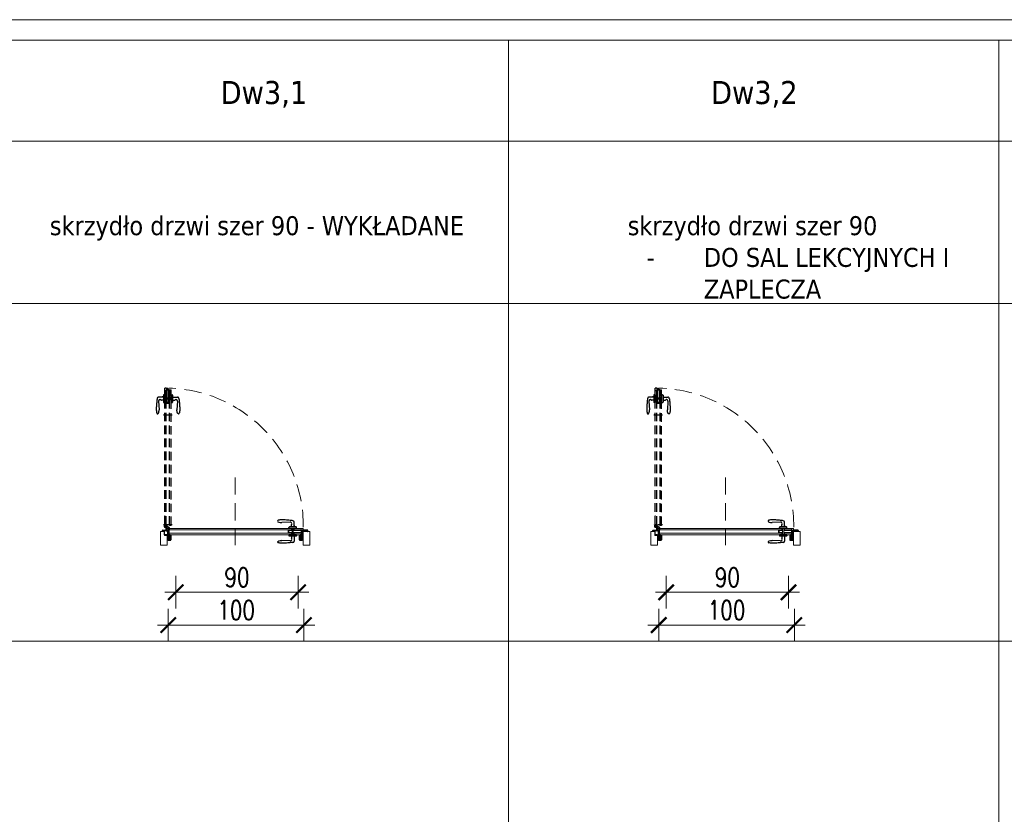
# Model space of a CAD drawing. Header units: millimetres. Extents: x 23192 to 149900, y -396339 to -79279.
# Tile 57 of 136: x 69338 to 70063, y -210744 to -210159. Entities that reach past the tile are written whole.
import ezdxf

# ---------------------------------------------------------------- set-up
doc = ezdxf.new("R2010")
doc.units = ezdxf.units.MM
for name, pattern in [('CENTER', [0.6, 0.375, -0.075, 0.075, -0.075]), ('DASHED', [19.05, 12.7, -6.35]), ('HIDDENX2', [19.05, 12.7, -6.35])]:
    doc.linetypes.add(name, pattern=pattern)
doc.layers.get('0').update_dxf_attribs({"lineweight": 0})
for name, color, linetype, lineweight in [('! Ślusarka opisy', 2, 'Continuous', 15), ('0_LEGENDA', 7, 'Continuous', 13), ('Drzwi - hatch', 8, 'Continuous', 5), ('Drzwi KRAWĘDZIE', 7, 'Continuous', 20)]:
    doc.layers.add(name, color=color, linetype=linetype, lineweight=lineweight)
for name, color, linetype in [('!! ASSA ABLOY', 2, 'Continuous'), ('A_drzwi', 3, 'Continuous'), ('Drzwi - klamki', 150, 'Continuous'), ('Drzwi PRZER-DUŻA', 240, 'DASHED'), ('GRUBA', 4, 'Continuous'), ('GRUBA-2', 210, 'Continuous'), ('zawias', 7, 'Continuous')]:
    doc.layers.add(name, color=color, linetype=linetype)
doc.styles.add('ARIAL', font='tahoma.ttf')
doc.styles.add('SIMPLEX', font='simplex.shx', dxfattribs={"width": 0.77})
doc.dimstyles.new('OL PB 200', dxfattribs={"dimscale": 4, "dimtxt": 3.5, "dimasz": 0.2, "dimexe": 10, "dimexo": 10, "dimgap": 1, "dimtad": 1, "dimdec": 1, "dimrnd": 0.5, "dimzin": 9, "dimdsep": 46, "dimtxsty": 'SIMPLEX', "dimblk": 'thick_MSz', "dimcen": 0.1, "dimdle": 8, "dimse1": 1, "dimse2": 1, "dimclrd": 256, "dimclre": 256, "dimclrt": 3, "dimadec": 1, "dimazin": 2, "dimtfac": 1, "dimtdec": 1, "dimtix": 1, "dimtofl": 0, "dimtmove": 2, "dimatfit": 3, "dimldrblk": 'thick_MSz', "dimfxl": 10, "dimfxlon": 1, "dimtolj": 1, "dimlwd": -1, "dimlwe": -1, "dimarcsym": 0})

# ---------------------------------------------------------------- blocks, each defined once
blk = doc.blocks.new('thick_MSz')
for p, q in [((0, 15), (0, -15)), ((-10, 0), (10, 0))]:
    blk.add_line(p, q)
at = {"const_width": 2, "elevation": 2}
blk.add_lwpolyline([(-7.07, -7.07), (7.07, 7.07)], dxfattribs=at)
blk = doc.blocks.new('*D46')
at = {"layer": '0_LEGENDA', "transparency": 16777216}
blk.add_line((69546.82, -210605.08), (69448.62, -210605.08), dxfattribs=at)
at = {"layer": 'DEFPOINTS', "color": 0, "transparency": 16777216}
for p in [(69447.82, -210566.63), (69547.62, -210566.63), (69447.82, -210605.08)]:
    blk.add_point(p, dxfattribs=at)
at = {"layer": '0_LEGENDA', "transparency": 16777216, "xscale": 0.8, "yscale": 0.8, "zscale": 0.8, "rotation": 180}
blk.add_blockref('thick_MSz', (69447.82, -210605.08), dxfattribs=at)
at = {"layer": '0_LEGENDA', "transparency": 16777216, "xscale": 0.8, "yscale": 0.8, "zscale": 0.8}
blk.add_blockref('thick_MSz', (69547.62, -210605.08), dxfattribs=at)
at = {"layer": '0_LEGENDA', "color": 3, "transparency": 16777216, "insert": (69497.72, -210594.08), "char_height": 14, "attachment_point": 5, "style": 'SIMPLEX'}
blk.add_mtext('\\A1;100', dxfattribs=at)
blk = doc.blocks.new('*D47')
at = {"layer": '0_LEGENDA', "transparency": 16777216}
blk.add_line((69454.12, -210580.94), (69542.52, -210580.94), dxfattribs=at)
at = {"layer": 'DEFPOINTS', "color": 0, "transparency": 16777216}
for p in [(69453.32, -210555.2), (69543.32, -210560.63), (69543.32, -210580.94)]:
    blk.add_point(p, dxfattribs=at)
at = {"layer": '0_LEGENDA', "transparency": 16777216, "xscale": 0.8, "yscale": 0.8, "zscale": 0.8, "rotation": 180}
blk.add_blockref('thick_MSz', (69453.32, -210580.94), dxfattribs=at)
at = {"layer": '0_LEGENDA', "transparency": 16777216, "xscale": 0.8, "yscale": 0.8, "zscale": 0.8}
blk.add_blockref('thick_MSz', (69543.32, -210580.94), dxfattribs=at)
at = {"layer": '0_LEGENDA', "color": 3, "transparency": 16777216, "insert": (69498.32, -210569.94), "char_height": 14, "attachment_point": 5, "style": 'SIMPLEX'}
blk.add_mtext('\\A1;90', dxfattribs=at)
blk = doc.blocks.new('*D51')
at = {"layer": '0_LEGENDA', "transparency": 16777216}
blk.add_line((69907.7, -210605.08), (69809.5, -210605.08), dxfattribs=at)
at = {"layer": 'DEFPOINTS', "color": 0, "transparency": 16777216}
for p in [(69808.7, -210566.63), (69908.5, -210566.63), (69808.7, -210605.08)]:
    blk.add_point(p, dxfattribs=at)
at = {"layer": '0_LEGENDA', "transparency": 16777216, "xscale": 0.8, "yscale": 0.8, "zscale": 0.8, "rotation": 180}
blk.add_blockref('thick_MSz', (69808.7, -210605.08), dxfattribs=at)
at = {"layer": '0_LEGENDA', "transparency": 16777216, "xscale": 0.8, "yscale": 0.8, "zscale": 0.8}
blk.add_blockref('thick_MSz', (69908.5, -210605.08), dxfattribs=at)
at = {"layer": '0_LEGENDA', "color": 3, "transparency": 16777216, "insert": (69858.6, -210594.08), "char_height": 14, "attachment_point": 5, "style": 'SIMPLEX'}
blk.add_mtext('\\A1;100', dxfattribs=at)
blk = doc.blocks.new('*D52')
at = {"layer": '0_LEGENDA', "transparency": 16777216}
blk.add_line((69815, -210580.94), (69903.4, -210580.94), dxfattribs=at)
at = {"layer": 'DEFPOINTS', "color": 0, "transparency": 16777216}
for p in [(69814.2, -210555.2), (69904.2, -210560.63), (69904.2, -210580.94)]:
    blk.add_point(p, dxfattribs=at)
at = {"layer": '0_LEGENDA', "transparency": 16777216, "xscale": 0.8, "yscale": 0.8, "zscale": 0.8, "rotation": 180}
blk.add_blockref('thick_MSz', (69814.2, -210580.94), dxfattribs=at)
at = {"layer": '0_LEGENDA', "transparency": 16777216, "xscale": 0.8, "yscale": 0.8, "zscale": 0.8}
blk.add_blockref('thick_MSz', (69904.2, -210580.94), dxfattribs=at)
at = {"layer": '0_LEGENDA', "color": 3, "transparency": 16777216, "insert": (69859.2, -210569.94), "char_height": 14, "attachment_point": 5, "style": 'SIMPLEX'}
blk.add_mtext('\\A1;90', dxfattribs=at)
blk = doc.blocks.new('Dw18')
at = {"layer": 'Drzwi - hatch'}
h = blk.add_hatch(dxfattribs=at)
h.set_pattern_fill('AR-CONC', color=256, scale=0.003, angle=180)
h.set_pattern_definition([(230, (12478.00603, 7127.26127), (-0.546554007, 0.047817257), [0.05715, -0.62865]), (175, (12478.00603, 7127.26127), (0.10573026, -0.57317054), [0.04572, -0.50292175]), (280.451445, (12477.9605, 7127.26525), (-0.44082374, -0.525353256), [0.04857003, -0.53427073]), (226.1842, (12478.006, 7127.1089), (-0.81323712, 0.12612698), [0.085725, -0.942975]), (276.635558, (12477.9383, 7127.1194), (-0.7122124, -0.74227837), [0.07285507, -0.80140682]), (171.18415, (12478.006, 7127.1089), (-0.7122124, -0.74227837), [0.0685799, -0.7543792]), (201, (12477.92983, 7127.14697), (-0.454843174, 0.306795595), [0.05715, -0.62865]), (146, (12477.92983, 7127.14697), (-0.185406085, -0.5525639), [0.04572, -0.50292]), (251.451445, (12477.89193, 7127.17254), (-0.64024926, -0.24576831), [0.04857003, -0.53426981]), (217.5, (12478.00603, 7127.26127), (-0.00926581, -0.253665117), [0, -0.496824, 0, -0.51054, 0, -0.504825]), (187.5, (12478.00603, 7127.26127), (-0.200458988, -0.300541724), [0, -0.291084, 0, -0.485394, 0, -0.192405]), (147.5, (12478.17596, 7127.26127), (-0.406771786, 0.017186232), [0, -0.1905, 0, -0.59436, 0, -0.78867]), (137.5, (12478.25216, 7127.26127), (-0.444387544, -0.076279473), [0, -0.24765, 0, -0.394716, 0, -0.56007])])
h.paths.add_polyline_path([(11935.4, 3708.39), (11935.9, 3708.39), (11935.9, 3708.95), (11936.08, 3708.95), (11936.08, 3708.39, 0.414214), (11936.24, 3708.23), (11937.81, 3708.23, 0.414214), (11937.97, 3708.39), (11937.97, 3711.58, 1), (11937.78, 3711.58), (11937.78, 3710.91, -0.414214), (11937.44, 3710.57), (11936.26, 3710.57, -0.414214), (11935.92, 3710.91), (11935.92, 3711.77), (11935.12, 3711.77), (11935.12, 3711.97), (11933.52, 3711.97), (11933.52, 3715.27), (11932.24, 3715.27, 0.414214), (11932.08, 3715.11), (11932.08, 3714.55), (11933.4, 3714.55), (11933.4, 3711.55), (11935.4, 3711.55)])
h = blk.add_hatch(dxfattribs=at)
h.set_pattern_fill('AR-CONC', color=256, scale=0.003, angle=180)
h.set_pattern_definition([(230, (12264.63307, 7185.49248), (-0.546554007, 0.047817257), [0.05715, -0.62865]), (175, (12264.63307, 7185.4925), (0.10573026, -0.57317054), [0.04572, -0.50292175]), (280.451445, (12264.5875, 7185.49646), (-0.44082374, -0.525353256), [0.04857003, -0.53427073]), (226.1842, (12264.6331, 7185.3401), (-0.81323712, 0.12612698), [0.085725, -0.942975]), (276.635558, (12264.5653, 7185.3506), (-0.7122124, -0.74227837), [0.07285507, -0.80140682]), (171.18415, (12264.6331, 7185.3401), (-0.7122124, -0.74227837), [0.0685799, -0.7543792]), (201, (12264.55687, 7185.37818), (-0.454843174, 0.306795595), [0.05715, -0.62865]), (146, (12264.55687, 7185.3782), (-0.185406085, -0.5525639), [0.04572, -0.50292]), (251.451445, (12264.51897, 7185.40374), (-0.64024926, -0.24576831), [0.04857003, -0.53426981]), (217.5, (12264.63307, 7185.49248), (-0.00926581, -0.253665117), [0, -0.496824, 0, -0.51054, 0, -0.504825]), (187.5, (12264.63307, 7185.49248), (-0.200458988, -0.300541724), [0, -0.291084, 0, -0.485394, 0, -0.192405]), (147.5, (12264.803, 7185.49248), (-0.406771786, 0.017186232), [0, -0.1905, 0, -0.59436, 0, -0.78867]), (137.5, (12264.8792, 7185.49248), (-0.444387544, -0.076279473), [0, -0.24765, 0, -0.394716, 0, -0.56007])])
h.paths.add_polyline_path([(12032.83, 3708.39, 0.414214), (12032.99, 3708.23), (12034.56, 3708.23, 0.414214), (12034.72, 3708.39), (12034.72, 3708.95), (12034.9, 3708.95), (12034.9, 3708.39), (12035.4, 3708.39), (12035.4, 3714.55), (12035.4, 3715.27), (12035.04, 3715.27, 0.414214), (12034.88, 3715.11), (12034.88, 3710.91, -0.414214), (12034.54, 3710.57), (12033.36, 3710.57, -0.414214), (12033.02, 3710.91), (12033.02, 3711.58, 1), (12032.83, 3711.58)])
h.paths.add_polyline_path([(12035.4, 3714.55), (12038.72, 3714.55), (12038.72, 3715.11, 0.414214), (12038.56, 3715.27), (12036.1, 3715.27), (12035.4, 3715.27)])
at = {"layer": '! Ślusarka opisy', "linetype": 'HIDDENX2'}
blk.add_lwpolyline([(11985.4, 3754.35), (11985.4, 3704.35)], dxfattribs=at)
at = {"layer": '! Ślusarka opisy', "color": 8, "linetype": 'HIDDENX2'}
blk.add_arc((11934.05, 3718.56), 101.49, 359.56755, 88.55343, dxfattribs=at)
at = {"linetype": 'CENTER', "ltscale": 0.5}
blk.add_line((11939.03, 3719.4), (11932.67, 3719.4), dxfattribs=at)
at = {"linetype": 'CENTER', "ltscale": 0.2}
for p, q in [((11935.25, 3718.56), (11932.85, 3718.56)), ((11934.05, 3717.36), (11934.05, 3719.76))]:
    blk.add_line(p, q, dxfattribs=at)
for p, q in [((11934.03, 3718.59), (11933.8, 3718.59)), ((11933.8, 3718.59), (11933.8, 3718.54)), ((11933.8, 3718.54), (11934.03, 3718.54)), ((11934.08, 3718.84), (11934.03, 3718.84)), ((11934.03, 3718.84), (11934.03, 3718.59)), ((11934.03, 3718.54), (11934.03, 3718.31)), ((11934.03, 3718.31), (11934.08, 3718.31)), ((11934.08, 3718.59), (11934.08, 3718.84)), ((11934.33, 3718.59), (11934.08, 3718.59)), ((11934.08, 3718.31), (11934.08, 3718.54)), ((11934.08, 3718.54), (11934.33, 3718.54)), ((11934.33, 3718.54), (11934.33, 3718.59))]:
    blk.add_line(p, q)
at = {"ltscale": 0.2}
for p, q in [((11934.05, 3717.91), (11936.4, 3717.91)), ((11936.4, 3717.56), (11934.05, 3717.56)), ((11934.81, 3717.91), (11934.55, 3718.14)), ((11934.7, 3714.66), (11934.7, 3717.56)), ((11935.05, 3717.36), (11934.7, 3717.36)), ((11935.05, 3718.56), (11935.05, 3717.91)), ((11935.05, 3717.56), (11935.05, 3714.66)), ((11935.3, 3718.66), (11935.3, 3717.91)), ((11936.5, 3715.46), (11936.5, 3717.46)), ((11936.85, 3717.46), (11936.85, 3715.46)), ((11935.05, 3714.66), (11934.7, 3714.66)), ((11936.85, 3715.46), (11936.5, 3715.46))]:
    blk.add_line(p, q, dxfattribs=at)
blk.add_circle((11934.05, 3718.56), 0.65, dxfattribs=at)
for centre, radius, start, end in [((11934.05, 3718.56), 1, 319.4584, 270), ((11936.4, 3717.46), 0.45, 0, 90), ((11936.4, 3717.46), 0.1, 0, 90)]:
    blk.add_arc(centre, radius, start, end, dxfattribs=at)
at = {"layer": 'A_drzwi', "linetype": 'ByBlock'}
blk.add_arc((11931.93, 3705.44), 95.53, 89.4002, 89.40516, dxfattribs=at)
at = {"layer": 'Drzwi - klamki', "ltscale": 0.2}
for p, q in [((12025.9, 3721.41), (12019.65, 3721.01)), ((12025, 3716.75), (12025, 3717.51)), ((12030.3, 3717.81), (12025.3, 3717.81)), ((12026.75, 3717.81), (12026.75, 3719.3)), ((12028.85, 3717.81), (12028.85, 3721.41)), ((12029.05, 3718.81), (12028.85, 3718.81)), ((12029.05, 3718.31), (12028.85, 3718.31)), ((12029.05, 3718.31), (12029.05, 3718.81)), ((12030.6, 3716.75), (12030.6, 3717.51)), ((12030.6, 3716.75), (12025, 3716.75)), ((12030.6, 3716.75), (12025, 3716.75)), ((12030.6, 3712.15), (12025, 3712.15)), ((12025, 3712.15), (12025, 3711.39)), ((12030.3, 3711.09), (12025.3, 3711.09)), ((12026.75, 3711.09), (12026.75, 3709.61)), ((12028.85, 3711.09), (12028.85, 3707.49)), ((12030.6, 3712.15), (12030.6, 3711.39)), ((12025.9, 3707.5), (12019.65, 3707.89))]:
    blk.add_line(p, q, dxfattribs=at)
at = {"layer": 'Drzwi - klamki'}
for p, q in [((11936.1, 3713.25), (11936.3, 3713.25)), ((11936.1, 3712.25), (11936.1, 3713.25)), ((11936.1, 3713.25), (11936.3, 3713.05)), ((11936.2, 3713.25), (11936.1, 3713.16)), ((11936.3, 3713.25), (11936.1, 3713.06)), ((11936.1, 3713.16), (11936.3, 3712.96)), ((11936.3, 3713.16), (11936.1, 3712.96)), ((11936.1, 3713.06), (11936.3, 3712.86)), ((11936.3, 3713.06), (11936.1, 3712.86)), ((11936.1, 3712.96), (11936.3, 3712.76)), ((11936.3, 3712.96), (11936.1, 3712.76)), ((11936.1, 3712.86), (11936.3, 3712.66)), ((11936.3, 3712.86), (11936.1, 3712.66)), ((11936.1, 3712.76), (11936.3, 3712.56)), ((11936.3, 3712.76), (11936.1, 3712.56)), ((11936.1, 3712.66), (11936.3, 3712.46)), ((11936.3, 3712.66), (11936.1, 3712.46)), ((11936.3, 3712.57), (11936.1, 3712.37)), ((11936.1, 3712.56), (11936.3, 3712.36)), ((11936.3, 3712.47), (11936.1, 3712.27)), ((11936.1, 3712.46), (11936.3, 3712.26)), ((11936.1, 3712.37), (11936.21, 3712.25)), ((11936.1, 3712.27), (11936.12, 3712.25)), ((11936.3, 3712.25), (11936.1, 3712.25)), ((11936.3, 3711.35), (11936.12, 3711.54)), ((11936.3, 3711.05), (11936.12, 3711.24)), ((11936.29, 3710.77), (11936.12, 3710.94)), ((11936.3, 3712.37), (11936.19, 3712.25)), ((11936.3, 3711.5), (11936.19, 3711.61)), ((11936.3, 3711.2), (11936.19, 3711.31)), ((11936.3, 3710.9), (11936.19, 3711.01)), ((11936.2, 3713.25), (11936.3, 3713.15)), ((11936.3, 3712.27), (11936.29, 3712.25)), ((11936.3, 3713.25), (11936.3, 3712.25)), ((11936.3, 3713.25), (11936.3, 3713.25)), ((11936.3, 3711.5), (11936.32, 3711.55)), ((11936.3, 3711.35), (11936.3, 3711.2)), ((11936.3, 3711.05), (11936.3, 3710.9)), ((11936.32, 3711.55), (11936.73, 3711.55)), ((11936.32, 3710.75), (11937.45, 3710.75)), ((11936.4, 3711.45), (11936.4, 3711.25)), ((11936.4, 3711.45), (11936.73, 3711.45)), ((11936.4, 3711.25), (11936.87, 3711.14)), ((11936.4, 3711.15), (11936.89, 3711.03)), ((11936.4, 3711.15), (11936.4, 3710.85)), ((11936.4, 3710.85), (11937.35, 3710.85)), ((11936.78, 3711.61), (11936.74, 3711.99)), ((11937.17, 3712.1), (11936.84, 3712.1)), ((11936.88, 3711.62), (11936.85, 3711.96)), ((11936.87, 3711.14), (11937.37, 3711.5)), ((11937.15, 3712), (11936.89, 3712)), ((11936.89, 3711.03), (11937.35, 3711.36)), ((11937.35, 3711.36), (11937.35, 3710.85)), ((11937.45, 3711.35), (11937.45, 3711.22)), ((11937.45, 3711.22), (11937.52, 3711.28)), ((11937.45, 3711.07), (11937.59, 3711.21)), ((11937.45, 3711.07), (11937.45, 3710.9)), ((11937.45, 3710.9), (11937.52, 3710.96)), ((11937.45, 3710.75), (11937.59, 3710.89)), ((11937.53, 3711.4), (11937.6, 3711.36)), ((11937.6, 3711.55), (11937.62, 3711.7)), ((12033.2, 3711.55), (12033.19, 3711.7)), ((12033.28, 3711.4), (12033.2, 3711.36)), ((12033.35, 3711.07), (12033.22, 3711.21)), ((12033.35, 3710.75), (12033.22, 3710.89)), ((12033.35, 3711.22), (12033.29, 3711.28)), ((12033.35, 3710.9), (12033.29, 3710.96)), ((12033.35, 3711.35), (12033.35, 3711.22)), ((12033.35, 3711.07), (12033.35, 3710.9)), ((12034.48, 3710.75), (12033.35, 3710.75)), ((12033.94, 3711.14), (12033.43, 3711.5)), ((12033.92, 3711.03), (12033.45, 3711.36)), ((12033.45, 3711.36), (12033.45, 3710.85)), ((12034.4, 3710.85), (12033.45, 3710.85)), ((12033.64, 3712.1), (12033.96, 3712.1)), ((12033.66, 3712), (12033.92, 3712)), ((12034.4, 3711.15), (12033.92, 3711.03)), ((12033.93, 3711.62), (12033.96, 3711.96)), ((12034.4, 3711.25), (12033.94, 3711.14)), ((12034.03, 3711.61), (12034.06, 3711.99)), ((12034.48, 3711.55), (12034.08, 3711.55)), ((12034.4, 3711.45), (12034.08, 3711.45)), ((12034.4, 3711.45), (12034.4, 3711.25)), ((12034.4, 3711.15), (12034.4, 3710.85)), ((12034.5, 3711.5), (12034.48, 3711.55)), ((12034.7, 3713.25), (12034.5, 3713.25)), ((12034.5, 3713.25), (12034.5, 3712.25)), ((12034.7, 3713.25), (12034.5, 3713.05)), ((12034.61, 3713.25), (12034.5, 3713.15)), ((12034.51, 3713.25), (12034.5, 3713.25)), ((12034.7, 3713.16), (12034.5, 3712.96)), ((12034.5, 3713.16), (12034.7, 3712.96)), ((12034.7, 3713.06), (12034.5, 3712.86)), ((12034.5, 3713.06), (12034.7, 3712.86)), ((12034.7, 3712.96), (12034.5, 3712.76)), ((12034.5, 3712.96), (12034.7, 3712.76)), ((12034.7, 3712.86), (12034.5, 3712.66)), ((12034.5, 3712.86), (12034.7, 3712.66)), ((12034.7, 3712.76), (12034.5, 3712.56)), ((12034.5, 3712.76), (12034.7, 3712.56)), ((12034.7, 3712.66), (12034.5, 3712.46)), ((12034.5, 3712.66), (12034.7, 3712.46)), ((12034.5, 3712.57), (12034.7, 3712.37)), ((12034.7, 3712.56), (12034.5, 3712.36)), ((12034.5, 3712.47), (12034.7, 3712.27)), ((12034.7, 3712.46), (12034.5, 3712.26)), ((12034.5, 3712.37), (12034.62, 3712.25)), ((12034.5, 3712.27), (12034.52, 3712.25)), ((12034.5, 3712.25), (12034.7, 3712.25)), ((12034.5, 3711.5), (12034.62, 3711.61)), ((12034.5, 3711.35), (12034.69, 3711.54)), ((12034.5, 3711.35), (12034.5, 3711.2)), ((12034.5, 3711.2), (12034.62, 3711.31)), ((12034.5, 3711.05), (12034.69, 3711.24)), ((12034.5, 3711.05), (12034.5, 3710.9)), ((12034.5, 3710.9), (12034.62, 3711.01)), ((12034.51, 3713.25), (12034.7, 3713.06)), ((12034.52, 3710.77), (12034.69, 3710.94)), ((12034.7, 3712.37), (12034.59, 3712.25)), ((12034.61, 3713.25), (12034.7, 3713.16)), ((12034.7, 3712.27), (12034.69, 3712.25)), ((12034.7, 3712.25), (12034.7, 3713.25))]:
    blk.add_line(p, q, dxfattribs=at)
at = {"layer": 'Drzwi - klamki', "ltscale": 0.2}
for centre, radius, start, end in [((12017.39, 3722.06), 0.74, 108.92464, 180), ((12025.3, 3717.51), 0.3, 90, 180), ((12026, 3720.36), 1.05, 328.61185, 95.46502), ((12027.75, 3719.3), 1, 148.61185, 180), ((12027.8, 3721.41), 1.05, 0, 90), ((12030.3, 3717.51), 0.3, 0, 90), ((12025.3, 3711.39), 0.3, 180, 270), ((12030.3, 3711.39), 0.3, 270, 0), ((12017.39, 3706.84), 0.74, 180, 251.07536), ((12026, 3708.54), 1.05, 264.53498, 31.38815), ((12027.75, 3709.61), 1, 180, 211.38815), ((12027.8, 3707.49), 1.05, 270, 0)]:
    blk.add_arc(centre, radius, start, end, dxfattribs=at)
at = {"layer": 'Drzwi - klamki'}
for centre, radius, start, end in [((11936.15, 3711.58), 0.05, 45, 180), ((11936.15, 3711.58), 0.05, 180, 225), ((11936.15, 3711.28), 0.05, 45, 180), ((11936.15, 3711.28), 0.05, 180, 225), ((11936.15, 3710.98), 0.05, 45, 180), ((11936.15, 3710.98), 0.05, 180, 225), ((11936.32, 3710.8), 0.05, 225, 270), ((11936.73, 3711.6), 0.15, 270, 5.56341), ((11936.73, 3711.6), 0.05, 270, 5.56341), ((11936.84, 3712), 0.1, 90, 179.58751), ((11936.89, 3712), 0.15, 179.58751, 185.56341), ((11936.89, 3711.96), 0.04, 90, 185.56341), ((11937.15, 3711.9), 0.1, 69.87884, 90), ((11937.17, 3712), 0.1, 71.01553, 90), ((11936.87, 3711.14), 0.919, 57.55941, 69.87884), ((11936.87, 3711.14), 1.02, 49.45857, 71.01553), ((11937.23, 3711.7), 0.25, 305.62394, 57.55941), ((11937.5, 3711.35), 0.05, 63.42534, 180), ((11937.55, 3711.24), 0.05, 0, 135), ((11937.55, 3710.93), 0.05, 0, 135), ((11937.37, 3711.72), 0.25, 354.4299, 49.45857), ((11937.55, 3711.24), 0.05, 315, 0), ((11937.55, 3710.93), 0.05, 315, 0), ((12033.44, 3711.72), 0.25, 130.54143, 185.5701), ((12033.25, 3711.24), 0.05, 45, 180), ((12033.25, 3711.24), 0.05, 180, 225), ((12033.25, 3710.93), 0.05, 45, 180), ((12033.25, 3710.93), 0.05, 180, 225), ((12033.94, 3711.14), 1.02, 108.98447, 130.54143), ((12033.3, 3711.35), 0.05, 0, 116.57466), ((12033.58, 3711.7), 0.25, 122.44059, 234.37606), ((12033.94, 3711.14), 0.919, 110.12116, 122.44059), ((12033.64, 3712), 0.1, 90, 108.98447), ((12033.66, 3711.9), 0.1, 90, 110.12116), ((12033.92, 3711.96), 0.04, 354.43659, 90), ((12034.08, 3711.6), 0.15, 174.43659, 270), ((12033.96, 3712), 0.1, 0.41249, 90), ((12034.08, 3711.6), 0.05, 174.43659, 270), ((12033.91, 3712), 0.15, 354.43659, 0.41249), ((12034.48, 3710.8), 0.05, 270, 315), ((12034.65, 3711.58), 0.05, 0, 135), ((12034.65, 3711.28), 0.05, 0, 135), ((12034.65, 3710.98), 0.05, 0, 135), ((12034.65, 3711.58), 0.05, 315, 0), ((12034.65, 3711.28), 0.05, 315, 0), ((12034.65, 3710.98), 0.05, 315, 0)]:
    blk.add_arc(centre, radius, start, end, dxfattribs=at)
at = {"layer": 'Drzwi - klamki', "ltscale": 0.2}
blk.add_ellipse((12019.65, 3722.06), major_axis=(3, 0), ratio=0.347016, start_param=3.132997, end_param=4.712389, dxfattribs=at)
at = {"layer": 'Drzwi - klamki', "ltscale": 0.2, "extrusion": (0, 0, -1)}
blk.add_ellipse((12019.65, 3706.85), major_axis=(3, 0), ratio=0.347016, start_param=3.132997, end_param=4.712389, dxfattribs=at)
at = {"layer": 'Drzwi - klamki', "ltscale": 0.2}
for points in [[(12027.8, 3722.46), (12026.75, 3722.61), (12023.2, 3722.91), (12019.65, 3723.1), (12017.15, 3722.76)], [(12027.8, 3706.44), (12026.75, 3706.29), (12023.2, 3705.99), (12019.65, 3705.81), (12017.15, 3706.14)]]:
    blk.add_spline(points, degree=3, dxfattribs=at)
at = {"layer": 'Drzwi KRAWĘDZIE'}
for p, q in [((11933.7, 3717.9), (11933.7, 3726.36)), ((11933.7, 3719.4), (11938.2, 3719.4)), ((11933.8, 3717.8), (11934.7, 3717.8)), ((11934.7, 3719.3), (11937, 3719.3)), ((11934.7, 3717.8), (11934.7, 3719)), ((11937, 3719), (11937, 3719.3)), ((11937, 3719), (11938.2, 3719)), ((11933.4, 3711.55), (11933.4, 3714.55)), ((11935.4, 3711.55), (11933.4, 3711.55)), ((11935.4, 3716.75), (12035.4, 3716.75)), ((11936.8, 3713.45), (11936.5, 3713.45)), ((11936.5, 3712.25), (11936.5, 3713.45)), ((11936.6, 3712.15), (12034.2, 3712.15)), ((11936.9, 3716.75), (11936.9, 3712.15)), ((11936.9, 3715.75), (12026.8, 3715.75)), ((11936.9, 3713.15), (12026.8, 3713.15)), ((12024.3, 3713.68), (12024.3, 3715.28)), ((12024.3, 3715.28), (12027.4, 3715.28)), ((12024.3, 3713.68), (12027.4, 3713.68)), ((12024.89, 3713.78), (12024.89, 3715.18)), ((12024.89, 3715.18), (12024.89, 3713.78)), ((12024.89, 3715.18), (12027.4, 3715.18)), ((12024.89, 3713.78), (12027.4, 3713.78)), ((12026.8, 3715.28), (12026.8, 3716.75)), ((12026.8, 3712.16), (12026.8, 3713.67)), ((12027.4, 3712.16), (12027.4, 3716.75)), ((12028.2, 3712.16), (12028.2, 3716.75)), ((12028.2, 3715.28), (12034.01, 3715.28)), ((12028.2, 3715.18), (12034.01, 3715.18)), ((12028.2, 3713.78), (12034.01, 3713.78)), ((12028.2, 3713.68), (12034.01, 3713.68)), ((12028.8, 3715.28), (12028.8, 3716.75)), ((12028.8, 3715.75), (12033.9, 3715.75)), ((12028.8, 3712.16), (12028.8, 3713.67)), ((12028.8, 3713.15), (12033.9, 3713.15)), ((12033.9, 3716.75), (12033.9, 3715.28)), ((12033.9, 3713.68), (12033.9, 3712.15)), ((12034.01, 3713.5), (12034.01, 3715.45)), ((12034.01, 3715.45), (12034.3, 3715.45)), ((12034.3, 3715.45), (12034.01, 3715.45)), ((12034.3, 3713.5), (12034.01, 3713.5)), ((12035.5, 3715.55), (12034.3, 3715.55)), ((12034.3, 3715.55), (12034.3, 3712.47)), ((12034.3, 3715.55), (12034.3, 3712.25)), ((12034.3, 3713.5), (12034.3, 3715.45)), ((12034.3, 3713.5), (12034.3, 3715.45)), ((12034.31, 3715.06), (12035.31, 3715.06)), ((12034.31, 3715.06), (12035.5, 3715.06)), ((12034.31, 3713.91), (12035.5, 3714.76)), ((12034.31, 3714.76), (12035.5, 3714.76)), ((12034.7, 3715.06), (12034.9, 3715.06)), ((12035.5, 3715.55), (12035.5, 3716.65)), ((12035.5, 3715.06), (12035.5, 3714.76)), ((11935.9, 3708.39), (11935.4, 3708.39)), ((12034.9, 3708.39), (12035.4, 3708.39))]:
    blk.add_line(p, q, dxfattribs=at)
blk.add_lwpolyline([(11935.4, 3711.55), (11935.4, 3704.35), (11930.4, 3704.35), (11930.4, 3714.55), (11933.4, 3714.55)], dxfattribs=at)
blk.add_lwpolyline([(12040.4, 3714.55), (12035.4, 3714.55), (12035.4, 3704.35), (12040.4, 3704.35)], close=True, dxfattribs=at)
for centre, start, end in [((11933.8, 3717.9), 180, 270), ((11938.2, 3719.1), 270, 0), ((11936.6, 3712.25), 180, 270), ((12034.2, 3712.25), 270, 0), ((12035.4, 3716.65), 0, 90)]:
    blk.add_arc(centre, 0.1, start, end, dxfattribs=at)
at = {"layer": 'Drzwi KRAWĘDZIE', "ltscale": 0.2}
blk.add_arc((11935.4, 3716.65), 0.1, 90, 180, dxfattribs=at)
at = {"layer": 'Drzwi PRZER-DUŻA', "ltscale": 0.5}
for p, q in [((11933.7, 3719.4), (11933.7, 3819.9)), ((11938.3, 3719.1), (11938.3, 3818.7)), ((11934.7, 3719.4), (11934.7, 3811.31)), ((11937.2, 3719.4), (11937.2, 3811.31))]:
    blk.add_line(p, q, dxfattribs=at)
at = {"layer": 'Drzwi PRZER-DUŻA'}
for p, q in [((11933.7, 3818.4), (11935.18, 3818.4)), ((11934.9, 3820), (11933.8, 3820)), ((11934.7, 3813.31), (11934.7, 3818.4)), ((11934.9, 3820), (11934.9, 3818.8)), ((11934.9, 3818.8), (11937.99, 3818.8)), ((11934.9, 3818.8), (11938.2, 3818.8)), ((11935, 3818.8), (11935, 3818.51)), ((11935, 3818.51), (11935, 3818.8)), ((11936.95, 3818.8), (11935, 3818.8)), ((11936.95, 3818.8), (11935, 3818.8)), ((11936.95, 3818.51), (11935, 3818.51)), ((11935.18, 3812.71), (11935.18, 3818.51)), ((11935.28, 3812.71), (11935.28, 3818.51)), ((11935.4, 3818.81), (11935.4, 3820)), ((11935.4, 3820), (11935.7, 3820)), ((11935.4, 3818.81), (11935.4, 3819.81)), ((11935.7, 3818.81), (11935.7, 3820)), ((11936.55, 3818.81), (11935.7, 3820)), ((11936.68, 3812.71), (11936.68, 3818.51)), ((11936.78, 3812.71), (11936.78, 3818.51)), ((11936.78, 3818.4), (11938.3, 3818.4)), ((11936.95, 3818.8), (11936.95, 3818.51)), ((11937.3, 3813.31), (11937.3, 3818.4)), ((11932.64, 3813.35), (11929.04, 3813.35)), ((11932.64, 3811.25), (11931.16, 3811.25)), ((11931.64, 3813.55), (11931.64, 3813.35)), ((11932.14, 3813.55), (11931.64, 3813.55)), ((11932.14, 3813.55), (11932.14, 3813.35)), ((11932.64, 3814.8), (11932.64, 3809.8)), ((11933.7, 3815.1), (11932.94, 3815.1)), ((11933.7, 3815.1), (11933.7, 3809.5)), ((11933.7, 3815.1), (11933.7, 3809.5)), ((11935.18, 3813.31), (11933.7, 3813.31)), ((11938.3, 3812.71), (11933.7, 3812.71)), ((11938.3, 3811.91), (11933.7, 3811.91)), ((11935.18, 3811.31), (11933.7, 3811.31)), ((11935.18, 3808.8), (11935.18, 3811.91)), ((11935.28, 3809.39), (11935.28, 3811.91)), ((11936.68, 3809.39), (11936.68, 3811.91)), ((11936.78, 3808.8), (11936.78, 3811.91)), ((11938.3, 3813.31), (11936.79, 3813.31)), ((11938.3, 3811.31), (11936.79, 3811.31)), ((11938.3, 3815.1), (11939.06, 3815.1)), ((11938.3, 3815.1), (11938.3, 3809.5)), ((11939.36, 3814.8), (11939.36, 3809.8)), ((11939.36, 3813.35), (11942.96, 3813.35)), ((11939.36, 3811.25), (11940.85, 3811.25)), ((11929.05, 3810.4), (11929.44, 3804.15)), ((11933.7, 3809.5), (11932.94, 3809.5)), ((11936.78, 3808.8), (11935.18, 3808.8)), ((11935.28, 3809.39), (11936.68, 3809.39)), ((11936.68, 3809.39), (11935.28, 3809.39)), ((11938.3, 3809.5), (11939.06, 3809.5)), ((11942.96, 3810.4), (11942.56, 3804.15)), ((11939.03, 3800.11), (11932.67, 3800.11))]:
    blk.add_line(p, q, dxfattribs=at)
for centre, radius, start, end in [((11933.8, 3819.9), 0.1, 90, 180), ((11938.2, 3818.7), 0.1, 0, 90), ((11929.04, 3812.3), 1.05, 90, 180), ((11930.09, 3810.5), 1.05, 58.61185, 185.46502), ((11931.16, 3812.25), 1, 238.61185, 270), ((11932.94, 3814.8), 0.3, 90, 180), ((11939.06, 3814.8), 0.3, 0, 90), ((11940.85, 3812.25), 1, 270, 301.38815), ((11941.91, 3810.5), 1.05, 354.53498, 121.38815), ((11942.96, 3812.3), 1.05, 0, 90), ((11932.94, 3809.8), 0.3, 180, 270), ((11939.06, 3809.8), 0.3, 270, 0), ((11928.39, 3801.89), 0.74, 198.92464, 270), ((11943.61, 3801.89), 0.74, 270, 341.07536)]:
    blk.add_arc(centre, radius, start, end, dxfattribs=at)
blk.add_ellipse((11928.4, 3804.15), major_axis=(0, -3), ratio=0.347016, start_param=-0.008595, end_param=1.570796, dxfattribs=at)
at = {"layer": 'Drzwi PRZER-DUŻA', "extrusion": (0, 0, -1)}
blk.add_ellipse((11943.6, 3804.15), major_axis=(0, -3), ratio=0.347016, start_param=-0.008595, end_param=1.570796, dxfattribs=at)
at = {"layer": 'Drzwi PRZER-DUŻA'}
for points in [[(11927.99, 3812.3), (11927.84, 3811.25), (11927.54, 3807.7), (11927.36, 3804.15), (11927.69, 3801.65)], [(11944.01, 3812.3), (11944.16, 3811.25), (11944.46, 3807.7), (11944.65, 3804.15), (11944.31, 3801.65)]]:
    blk.add_spline(points, degree=3, dxfattribs=at)
at = {"layer": 'GRUBA', "ltscale": 0.2}
for p, q in [((11931.9, 3714.55), (11931.9, 3715.11)), ((11932.08, 3714.55), (11931.9, 3714.55)), ((11932.08, 3715.11), (11932.08, 3714.55)), ((11932.24, 3715.45), (11935.76, 3715.45)), ((11934.7, 3715.27), (11932.24, 3715.27)), ((11935.76, 3715.27), (11934.7, 3715.27)), ((11935.92, 3710.91), (11935.92, 3715.11)), ((11936.1, 3715.11), (11936.1, 3714.65)), ((11936.1, 3714.65), (11936.1, 3710.91)), ((11936.26, 3710.75), (11937.44, 3710.75)), ((11937.44, 3710.57), (11936.26, 3710.57)), ((11937.6, 3710.91), (11937.6, 3711.58)), ((11937.78, 3711.58), (11937.78, 3710.91)), ((11937.97, 3708.39), (11937.97, 3711.58)), ((11938.15, 3711.58), (11938.15, 3708.39)), ((12032.65, 3711.58), (12032.65, 3708.39)), ((12032.83, 3708.39), (12032.83, 3711.58)), ((12033.02, 3711.58), (12033.02, 3710.91)), ((12033.2, 3710.91), (12033.2, 3711.58)), ((12034.54, 3710.75), (12033.36, 3710.75)), ((12033.36, 3710.57), (12034.54, 3710.57)), ((12034.7, 3715.11), (12034.7, 3714.65)), ((12034.7, 3714.65), (12034.7, 3710.91)), ((12034.88, 3710.91), (12034.88, 3715.11)), ((12038.56, 3715.45), (12035.04, 3715.45)), ((12035.04, 3715.27), (12036.1, 3715.27)), ((12036.1, 3715.27), (12038.56, 3715.27)), ((12038.72, 3715.11), (12038.72, 3714.55)), ((12038.72, 3714.55), (12038.9, 3714.55)), ((12038.9, 3714.55), (12038.9, 3715.11)), ((11935.9, 3708.39), (11935.9, 3708.95)), ((11935.9, 3708.95), (11936.08, 3708.95)), ((11936.08, 3708.95), (11936.08, 3708.39)), ((11936.24, 3708.23), (11937.81, 3708.23)), ((11937.81, 3708.05), (11936.24, 3708.05)), ((12034.56, 3708.23), (12032.99, 3708.23)), ((12032.99, 3708.05), (12034.56, 3708.05)), ((12034.9, 3708.95), (12034.72, 3708.95)), ((12034.72, 3708.95), (12034.72, 3708.39)), ((12034.9, 3708.39), (12034.9, 3708.95))]:
    blk.add_line(p, q, dxfattribs=at)
at = {"layer": 'GRUBA'}
for p, q in [((11934.45, 3715.27), (11934.45, 3715.45)), ((11934.45, 3715.45), (11935.45, 3715.45)), ((11934.7, 3715.27), (11934.45, 3715.27)), ((11935.45, 3715.27), (11935.05, 3715.27)), ((11935.45, 3715.45), (11935.45, 3715.27)), ((11935.92, 3714.45), (11936.1, 3714.45)), ((11935.92, 3713.05), (11935.92, 3714.45)), ((11936.1, 3713.05), (11935.92, 3713.05)), ((11936.1, 3714.45), (11936.1, 3713.05))]:
    blk.add_line(p, q, dxfattribs=at)
at = {"layer": 'GRUBA', "ltscale": 0.2}
for centre, radius, start, end in [((11932.24, 3715.11), 0.34, 90, 180), ((11932.24, 3715.11), 0.16, 90, 180), ((11935.76, 3715.11), 0.34, 0, 90), ((11935.76, 3715.11), 0.16, 0, 90), ((11935.76, 3715.11), 0.16, 0, 90), ((11936.26, 3710.91), 0.34, 180, 270), ((11936.26, 3710.91), 0.16, 180, 270), ((11937.44, 3710.91), 0.16, 270, 0), ((11937.44, 3710.91), 0.34, 270, 0), ((11937.88, 3711.58), 0.275, 0, 180), ((11937.88, 3711.58), 0.095, 0, 180), ((12032.93, 3711.58), 0.275, 0, 180), ((12032.93, 3711.58), 0.095, 0, 180), ((12033.36, 3710.91), 0.34, 180, 270), ((12033.36, 3710.91), 0.16, 180, 270), ((12034.54, 3710.91), 0.16, 270, 0), ((12034.54, 3710.91), 0.34, 270, 0), ((12035.04, 3715.11), 0.34, 90, 180), ((12035.04, 3715.11), 0.16, 90, 180), ((12038.56, 3715.11), 0.34, 0, 90), ((12038.56, 3715.11), 0.16, 0, 90), ((11936.24, 3708.39), 0.34, 180, 270), ((11936.24, 3708.39), 0.16, 180, 270), ((11937.81, 3708.39), 0.34, 270, 0), ((11937.81, 3708.39), 0.16, 270, 0), ((12032.99, 3708.39), 0.34, 180, 270), ((12032.99, 3708.39), 0.16, 180, 270), ((12034.56, 3708.39), 0.34, 270, 0), ((12034.56, 3708.39), 0.16, 270, 0)]:
    blk.add_arc(centre, radius, start, end, dxfattribs=at)
at = {"layer": 'GRUBA-2', "ltscale": 0.2}
blk.add_line((11936.85, 3713.45), (11936.5, 3713.45), dxfattribs=at)
at = {"layer": 'zawias', "ltscale": 0.2}
for p, q in [((11933.52, 3711.97), (11933.52, 3715.27)), ((11933.52, 3715.27), (11934.06, 3715.27)), ((11935.12, 3711.97), (11933.52, 3711.97)), ((11934.06, 3715.27), (11934.06, 3715.12)), ((11935.12, 3711.77), (11935.12, 3711.97)), ((11935.92, 3711.77), (11935.12, 3711.77)), ((11935.56, 3715.12), (11935.56, 3715.27)), ((11935.56, 3715.27), (11935.76, 3715.27)), ((11935.92, 3715.11), (11935.92, 3711.77))]:
    blk.add_line(p, q, dxfattribs=at)

msp = doc.modelspace()

# ---------------------------------------------------------------- linework, layer by layer
at = {"layer": '0_LEGENDA', "linetype": 'ByBlock', "ltscale": 5}
for p, q in [((69698.155, -211346.755), (69698.155, -210174.457)), ((70059.039, -211346.755), (70059.039, -210174.457)), ((67487.721, -210248.82), (76925.659, -210248.814)), ((67487.721, -210368.468), (76925.547, -210368.463)), ((67487.721, -210616.853), (76925.314, -210616.848))]:
    msp.add_line(p, q, dxfattribs=at)
at = {"layer": '0_LEGENDA'}
for points in [[(76925.743, -210159.522), (67472.722, -210159.421), (67475.781, -212469.617), (76943.365, -212469.693)], [(76929.162, -212454.649), (67490.781, -212454.652), (67487.721, -210174.456), (76925.729, -210174.459)]]:
    msp.add_lwpolyline(points, dxfattribs=at)

# ---------------------------------------------------------------- block references
at = {"layer": '!! ASSA ABLOY'}
for p in [(57511.592, -214250.683), (57872.475, -214250.683)]:
    msp.add_blockref('Dw18', p, dxfattribs=at)

# ---------------------------------------------------------------- texts
at = {"layer": '0_LEGENDA', "linetype": 'ByBlock', "ltscale": 5, "width": 360, "attachment_point": 1, "style": 'ARIAL'}
for s, insert, char_height in [('\\pxqc;Dw3,1', (69338.155, -210204.537), 17), ('\\pxqc;Dw3,2', (69699.039, -210204.538), 17), ('\\pi22.44594;skrzydło drzwi szer 90 - WYKŁADANE', (69338.155, -210304.053), 14), ('\\pxi6.201;skrzydło drzwi szer 90\\P\\pi-3,l10.201,t10.201;-^IDO SAL LEKCYJNYCH I ZAPLECZA', (69699.039, -210304.053), 14)]:
    msp.add_mtext(s, dxfattribs=dict(at, insert=insert, char_height=char_height))

# ---------------------------------------------------------------- dimensions: what is measured, and where the dimension line sits
at = {"layer": '0_LEGENDA', "color": 7}
for base, p1, p2, picture, middle in [((69543.32, -210580.938), (69453.32, -210555.199), (69543.32, -210560.632), '*D47', (69498.32, -210569.938)), ((69904.204, -210580.938), (69814.204, -210555.199), (69904.204, -210560.632), '*D52', (69859.204, -210569.938)), ((69447.82, -210605.08), (69547.62, -210566.632), (69447.82, -210566.632), '*D46', (69497.72, -210594.08)), ((69808.704, -210605.08), (69908.504, -210566.632), (69808.704, -210566.632), '*D51', (69858.604, -210594.08))]:
    dim = msp.add_linear_dim(base=base, p1=p1, p2=p2, angle=180, dimstyle='OL PB 200', dxfattribs=at)
    dim.commit()
    dim.dimension.update_dxf_attribs({"geometry": picture, "text_midpoint": middle})

doc.saveas('drawing.dxf')
